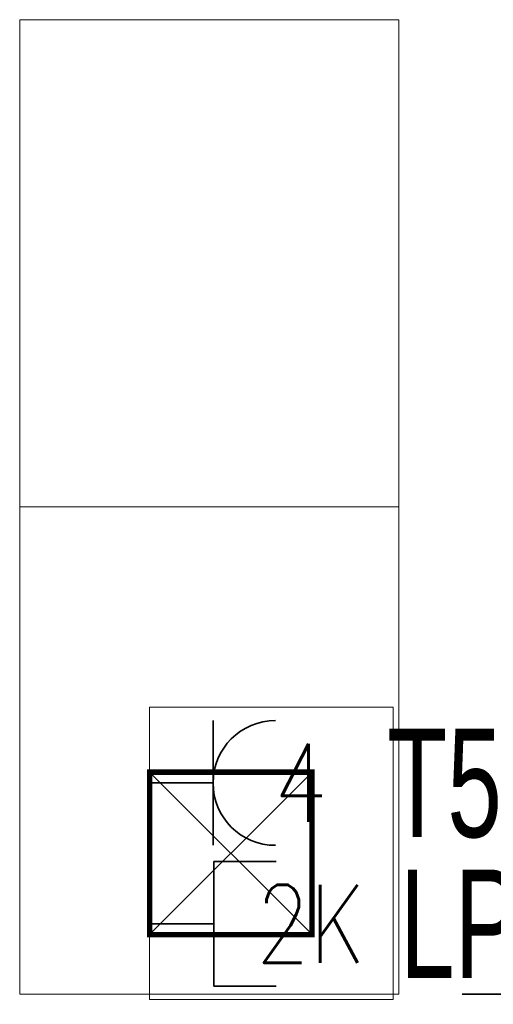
# Model space of a CAD drawing. Header units: millimetres. Extents: x 167773 to 185035, y -114105 to -66770.
# Tile 40 of 114: x 174711 to 174799, y -96689 to -96507. Entities that reach past the tile are written whole.
import ezdxf
from ezdxf.enums import TextEntityAlignment as Align

# ---------------------------------------------------------------- set-up
doc = ezdxf.new("R2010")
doc.units = ezdxf.units.MM
doc.linetypes.add('ACAD_ISO03W100', pattern=[30, 12, -18])
doc.layers.get('0').update_dxf_attribs({"lineweight": 9})
for name, color, linetype, lineweight in [('c-meble', 5, 'Continuous', 9), ('El-koryta_puszki', 1, 'Continuous', 35), ('El_gniazda', 144, 'Continuous', 35), ('h-hatch', 8, 'Continuous', 9)]:
    doc.layers.add(name, color=color, linetype=linetype, lineweight=lineweight)
doc.styles.add('Arial', font='arial.ttf')
doc.styles.add('ROMANS', font='romans__.ttf', dxfattribs={"height": 0.2})

# ---------------------------------------------------------------- blocks, each defined once
blk = doc.blocks.new('kanały_parter_rzut')
at = {"layer": 'h-hatch', "lineweight": -2, "extrusion": (0, 1, 1e-16)}
blk.add_line((-153.75, 7.5, 4), (-107.25, 7.5, 4), dxfattribs=at)
at = {"layer": 'h-hatch', "lineweight": -3, "extrusion": (0, 1, 1e-16)}
for p, q in [((-107.25, 7.5, 4), (-153.75, 7.5, 4)), ((-153.75, 7.5, 4), (-107.25, 7.5, 4))]:
    blk.add_line(p, q, dxfattribs=at)
blk = doc.blocks.new('kaseta1')
for p, q in [((-15, 15), (15, -15)), ((15, 15), (-15, -15))]:
    blk.add_line(p, q)
at = {"const_width": 1}
blk.add_lwpolyline([(-15, -15), (15, -15), (15, 15), (-15, 15)], close=True, dxfattribs=at)
blk = doc.blocks.new('gniazdo3')
at = {"color": 0, "linetype": 'Continuous'}
blk.add_line((4.94, -4.8), (4.94, 4.8), dxfattribs=at)
at = {"color": 0}
blk.add_line((4.94, 0), (0, 0), dxfattribs=at)
at = {"color": 0, "linetype": 'Continuous', "extrusion": (0, 0, -1)}
blk.add_ellipse((9.74, 0), major_axis=(-3.394, 3.394), ratio=1, start_param=3.926993, end_param=7.068585, dxfattribs=at)
at = {"color": 0, "linetype": 'Continuous', "style": 'ROMANS', "width": 0.8, "flags": 4}
blk.add_attdef('NR', text='', height=6, dxfattribs=at).set_placement((14.48, 0), align=Align.MIDDLE_CENTER)
blk = doc.blocks.new('rj45')
at = {"linetype": 'Continuous'}
blk.add_line((11.86, -11.52), (11.86, 11.52), dxfattribs=at)
at = {"ltscale": 10}
for p, q in [((23.38, 11.52), (11.86, 11.52)), ((23.38, -11.52), (11.86, -11.52))]:
    blk.add_line(p, q, dxfattribs=at)
blk.add_line((11.86, 0), (0, 0))
at = {"linetype": 'Continuous', "style": 'ROMANS', "width": 0.8, "flags": 4}
blk.add_attdef('NR', text='', height=14.4, rotation=360, dxfattribs=at).set_placement((34.75, 0), align=Align.MIDDLE_CENTER)

msp = doc.modelspace()

# ---------------------------------------------------------------- linework, layer by layer
at = {"layer": 'c-meble', "color": 251}
for points in [[(174781.44, -96506.89), (174711.44, -96506.89), (174711.44, -96596.89), (174781.44, -96596.89)], [(174781.44, -96596.89), (174711.44, -96596.89), (174711.44, -96686.89), (174781.44, -96686.89)]]:
    msp.add_lwpolyline(points, close=True, dxfattribs=at)
at = {"layer": 'El_gniazda', "linetype": 'ACAD_ISO03W100', "lineweight": 15, "ltscale": 5}
msp.add_lwpolyline([(174735.44, -96687.89), (174780.44, -96687.89), (174780.44, -96633.89), (174735.44, -96633.89)], close=True, dxfattribs=at)

# ---------------------------------------------------------------- block references
at = {"layer": 'El-koryta_puszki'}
msp.add_blockref('kaseta1', (174750.44, -96660.89), dxfattribs=at)
at = {"layer": 'El_gniazda'}
ref = msp.add_blockref('gniazdo3', (174735.3, -96647.89), dxfattribs=dict(at, xscale=2.399999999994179, yscale=2.399999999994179, zscale=2.399999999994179))
ref.add_attrib('NR', '4', dxfattribs={"linetype": 'Continuous', "height": 14.4, "style": 'ROMANS', "width": 0.8}).set_placement((174763.32, -96647.89), align=Align.MIDDLE_CENTER)
ref = msp.add_blockref('rj45', (174735.44, -96673.89), dxfattribs=at)
ref.add_attrib('NR', '2K', dxfattribs={"layer": '0', "linetype": 'Continuous', "height": 14.4, "rotation": 360, "style": 'ROMANS', "width": 0.8}).set_placement((174765.19, -96673.89), align=Align.MIDDLE_CENTER)
at = {"layer": 'h-hatch'}
msp.add_blockref('kanały_parter_rzut', (174946.94, -96694.39), dxfattribs=at)

# ---------------------------------------------------------------- texts
at = {"layer": 'El_gniazda', "style": 'Arial', "width": 0.65}
for s, p in [('T5/4/4', (174805.06, -96647.89)), ('LPD/21-22', (174825.06, -96673.89))]:
    msp.add_text(s, height=20, dxfattribs=at).set_placement(p, align=Align.MIDDLE_CENTER)

doc.saveas('drawing.dxf')
